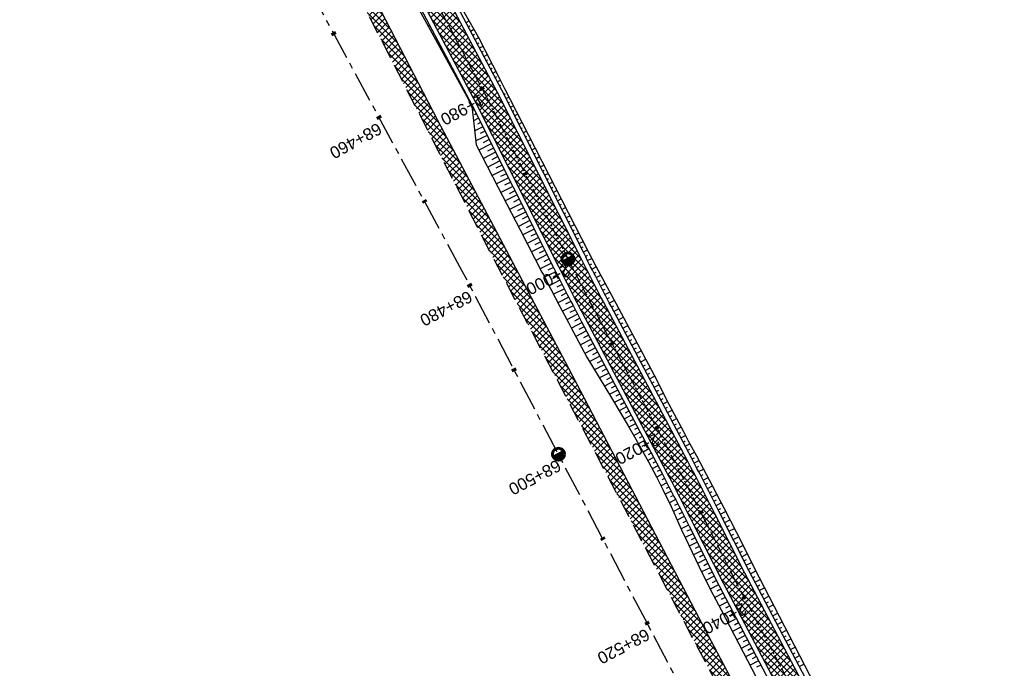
# Model space of a CAD drawing. Header units: metres. Extents: x 7529682 to 7533704, y 5721210 to 5727842.
# Tile 36 of 64: x 7530592 to 7530695, y 5725989 to 5726057. Entities that reach past the tile are written whole.
import ezdxf

# ---------------------------------------------------------------- set-up
doc = ezdxf.new("R2010")
doc.units = ezdxf.units.M
doc.linetypes.add('CENTER', pattern=[50.8, 31.75, -6.35, 6.35, -6.35])
doc.linetypes.add('HIDDEN', pattern=[9.525, 6.35, -3.175])
for name, color, linetype in [('C-DROGI-SYTUACJA-ETYKIETY', 7, 'Continuous'), ('D-hatch-pobocza', 131, 'Continuous'), ('D-pobocza', 7, 'Continuous'), ('D-skarpa', 7, 'Continuous'), ('D-skarpa-kreskowanie', 7, 'Continuous')]:
    doc.layers.add(name, color=color, linetype=linetype)
doc.layers.add('D-hatch-ciag-pieszo-rowerowy', color=7, linetype='Continuous', lineweight=13, true_color=0xff9f80)
for name, color, linetype, lineweight in [('D-krawędzie', 7, 'Continuous', 30), ('D-obrzeża', 7, 'Continuous', 30), ('D-oś', 10, 'CENTER', 30)]:
    doc.layers.add(name, color=color, linetype=linetype, lineweight=lineweight)
doc.layers.add('poprzeczki', color=7, linetype='Continuous', true_color=0x0000c7)
doc.styles.get("Standard").update_dxf_attribs({"font": 'arial.ttf'})
pattern_1 = [(45, (0, 0), (-0.33675960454, 0.33675960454), []), (135, (0, 0), (-0.33675960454, -0.33675960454), [])]

# ---------------------------------------------------------------- blocks, each defined once
blk = doc.blocks.new('kilometraz')
at = {"linetype": 'ByBlock', "lineweight": -2}
blk.add_hatch(color=0, dxfattribs=at).paths.add_polyline_path([(0, -0.28125, 0.41421356), (0.28125, 0, 0.41421356), (0, 0.28125)])
at = {"color": 0, "linetype": 'ByBlock', "lineweight": -2}
blk.add_line((0, 0.28125), (0, -0.28125), dxfattribs=at)
blk.add_circle((0, 0), 0.28125, dxfattribs=at)
blk = doc.blocks.new('AeccTickLine')
at = {"color": 0, "linetype": 'ByBlock', "lineweight": -2}
blk.add_line((0, 1), (0, -1), dxfattribs=at)

msp = doc.modelspace()

# ---------------------------------------------------------------- hatches: boundary and pattern name
at = {"layer": 'D-hatch-ciag-pieszo-rowerowy'}
h = msp.add_hatch(dxfattribs=at)
h.set_pattern_fill('ANSI37', color=256, scale=0.15, style=0)
h.set_pattern_definition(pattern_1)
edge = h.paths.add_edge_path()
edge.add_line((7530647.02, 5726033.88), (7530649.25, 5726035))
edge.add_line((7530649.25, 5726035), (7530642.16, 5726049.1))
edge.add_line((7530642.16, 5726049.1), (7530627.43, 5726076.94))
edge.add_line((7530627.43, 5726076.94), (7530607.07, 5726115.58))
edge.add_arc((7530518.59, 5726068.98), 100, 27.7754, 31.7149)
edge.add_line((7530603.66, 5726121.55), (7530600.46, 5726126.73))
edge.add_arc((7530603.01, 5726128.31), 3, 192.0244, 211.7149, ccw=False)
edge.add_line((7530600.08, 5726127.68), (7530597.51, 5726127.27))
edge.add_arc((7530601.92, 5726128.18), 4.5, 191.7521, 211.7149)
edge.add_line((7530598.09, 5726125.82), (7530601.49, 5726120.31))
edge.add_arc((7530516.42, 5726067.74), 100, 27.7754, 31.7149, ccw=False)
edge.add_line((7530604.9, 5726114.34), (7530625.21, 5726075.79))
edge.add_line((7530625.21, 5726075.79), (7530639.93, 5726047.96))
edge.add_line((7530639.93, 5726047.96), (7530647.02, 5726033.88))
h = msp.add_hatch(dxfattribs=at)
h.set_pattern_fill('ANSI37', color=256, scale=0.15, style=0)
h.set_pattern_definition(pattern_1)
h.paths.add_polyline_path([(7530664.91, 5726005.01, 0.00515), (7530662.07, 5726010.5), (7530653.61, 5726026.49, -0.00515), (7530650.77, 5726031.98), (7530649.25, 5726035), (7530648.14, 5726034.44), (7530649.66, 5726031.42, 0.00515), (7530652.49, 5726025.93), (7530660.96, 5726009.94, -0.00515), (7530663.79, 5726004.45), (7530666.94, 5725998.21), (7530691.54, 5725951.45), (7530692.66, 5725952.01), (7530668.05, 5725998.78)])
h.paths.add_polyline_path([(7530663.79, 5726004.45, 0.00515), (7530660.96, 5726009.94), (7530652.49, 5726025.93, -0.00515), (7530649.66, 5726031.42), (7530648.14, 5726034.44), (7530647.02, 5726033.88), (7530648.54, 5726030.86, 0.00515), (7530651.37, 5726025.37), (7530659.84, 5726009.38, -0.00515), (7530662.68, 5726003.89), (7530665.83, 5725997.63), (7530690.43, 5725950.89), (7530691.54, 5725951.45), (7530666.94, 5725998.21)])
at = {"layer": 'D-hatch-pobocza'}
h = msp.add_hatch(dxfattribs=at)
h.set_pattern_fill('ANSI37', color=256, scale=0.15, style=0)
h.set_pattern_definition(pattern_1)
h.paths.add_polyline_path([(7530720.98, 5725884.44), (7530708.37, 5725908.34), (7530695.8, 5725932.28), (7530687.36, 5725949.02), (7530675.51, 5725970.87), (7530663.29, 5725994.02), (7530649.63, 5726020.19), (7530635.9, 5726046.17), (7530600.69, 5726114.06), (7530599.74, 5726113.51), (7530641.56, 5726032.01), (7530660.96, 5725995.07), (7530689.13, 5725941.54), (7530707.34, 5725907.03), (7530725.26, 5725873.09), (7530743.97, 5725837.65), (7530770.53, 5725787.12), (7530787.86, 5725754.27), (7530809.81, 5725712.7), (7530812.03, 5725712.54), (7530798.84, 5725737.15), (7530787.35, 5725758.8), (7530776.05, 5725780.2), (7530760.43, 5725809.79), (7530749.22, 5725830.63), (7530733.52, 5725861.06)])

# ---------------------------------------------------------------- linework, layer by layer
at = {"layer": 'D-krawędzie', "linetype": 'HIDDEN', "ltscale": 0.3, "flags": 128}
msp.add_lwpolyline([(7530572.01, 5726166.06), (7530599.74, 5726113.52), (7530641.56, 5726032.01), (7530660.96, 5725995.07), (7530689.13, 5725941.54), (7530707.34, 5725907.03), (7530725.26, 5725873.09), (7530743.97, 5725837.65), (7530770.53, 5725787.12), (7530787.86, 5725754.27), (7530809.9, 5725712.54), (7530824.74, 5725684.39), (7530840.86, 5725653.69), (7530860.68, 5725616.15), (7530865.28, 5725607.39), (7530878.05, 5725583.08), (7530918.17, 5725507.18), (7530950.16, 5725446.31), (7530993.42, 5725364.26), (7531022.77, 5725308.72), (7531053.81, 5725249.87), (7531081.17, 5725197.87), (7531103.9, 5725154.54), (7531128.12, 5725108.45), (7531149.3, 5725068.25), (7531167.38, 5725033.77), (7531197.16, 5724976.99), (7531228.15, 5724918.03), (7531253.15, 5724870.49), (7531286.8, 5724806.65), (7531306.74, 5724768.66), (7531335.09, 5724714.65), (7531357.32, 5724672.44), (7531373.64, 5724641.45), (7531392.16, 5724606), (7531418.48, 5724555.85), (7531439.73, 5724515.58), (7531476.36, 5724446.19), (7531491.8, 5724416.76), (7531531.9, 5724339.93), (7531557.23, 5724291.66), (7531569.85, 5724267.58), (7531591.38, 5724226.55), (7531610, 5724191.1), (7531616.88, 5724178), (7531629.98, 5724153.03), (7531641.01, 5724132.02), (7531664.91, 5724087.62), (7531677.64, 5724064.79), (7531683.11, 5724054.99), (7531686.75, 5724048.18), (7531695.45, 5724031.7), (7531703.75, 5724015.92), (7531709.21, 5724005.51), (7531719.39, 5723986.15), (7531726.3, 5723973), (7531732.74, 5723960.74), (7531735.13, 5723956.19)], dxfattribs=at)
at = {"layer": 'D-obrzeża'}
for points in [[(7530816.72, 5725716.02), (7530808.34, 5725732.53, 0.004099), (7530806.08, 5725736.9), (7530794.94, 5725758), (7530777.71, 5725790.9), (7530751.05, 5725841.38), (7530732.33, 5725876.83), (7530714.41, 5725910.76), (7530696.21, 5725945.27), (7530668.05, 5725998.78), (7530664.91, 5726005.01, 0.00515), (7530662.07, 5726010.5), (7530653.61, 5726026.49, -0.00515), (7530650.77, 5726031.98), (7530642.16, 5726049.1), (7530627.43, 5726076.94), (7530607.07, 5726115.58, 0.017191), (7530603.66, 5726121.55), (7530600.46, 5726126.73, -0.223174), (7530600.17, 5726129.27), (7530602.62, 5726136.56), (7530601.53, 5726138.66)], [(7530597.42, 5726127.91, 0.123992), (7530598.09, 5726125.82), (7530601.49, 5726120.31, -0.017191), (7530604.9, 5726114.34), (7530625.21, 5726075.79), (7530639.93, 5726047.96), (7530648.54, 5726030.86, 0.00515), (7530651.37, 5726025.37), (7530659.84, 5726009.38, -0.00515), (7530662.68, 5726003.89), (7530665.83, 5725997.63), (7530693.99, 5725944.1), (7530712.2, 5725909.6), (7530730.12, 5725875.66), (7530748.84, 5725840.22), (7530775.5, 5725789.74), (7530792.73, 5725756.83), (7530803.87, 5725735.73, -0.004099), (7530806.13, 5725731.36), (7530819.01, 5725705.98)]]:
    msp.add_lwpolyline(points, format="xyb", dxfattribs=at)
at = {"layer": 'D-oś', "ltscale": 0.1}
msp.add_lwpolyline([(7530915.08, 5725505.55), (7530874.95, 5725581.45), (7530862.19, 5725605.76), (7530857.58, 5725614.52), (7530837.76, 5725652.06), (7530821.64, 5725682.76), (7530806.8, 5725710.91), (7530784.77, 5725752.63), (7530767.43, 5725785.49), (7530740.87, 5725836.02), (7530722.16, 5725871.46), (7530704.24, 5725905.4), (7530686.03, 5725939.91), (7530657.86, 5725993.44), (7530638.45, 5726030.39), (7530594.85, 5726110.89), (7530594.85, 5726110.89), (7530594.85, 5726110.89), (7530540.21, 5726214.45)], dxfattribs=at)
at = {"layer": 'D-oś', "ltscale": 0.03}
msp.add_lwpolyline([(7530599.1, 5726130, 0.223174), (7530599.58, 5726125.77), (7530602.58, 5726120.93, -0.017191), (7530605.99, 5726114.96), (7530626.32, 5726076.36), (7530641.04, 5726048.53), (7530649.66, 5726031.42, 0.00515), (7530652.49, 5726025.93), (7530660.96, 5726009.94, -0.00515), (7530663.79, 5726004.45), (7530663.79, 5726004.45), (7530666.94, 5725998.21), (7530695.1, 5725944.69), (7530713.31, 5725910.18), (7530731.23, 5725876.24), (7530749.94, 5725840.8)], format="xyb", dxfattribs=at)
at = {"layer": 'D-pobocza'}
for points in [[(7530817.07, 5725716.43), (7530808.79, 5725732.76, 0.004099), (7530806.53, 5725737.13), (7530795.38, 5725758.23), (7530778.16, 5725791.14), (7530751.49, 5725841.62), (7530732.77, 5725877.06), (7530714.85, 5725911), (7530696.65, 5725945.5), (7530668.49, 5725999.02), (7530665.36, 5726005.24, 0.00515), (7530662.52, 5726010.73), (7530654.05, 5726026.72, -0.00515), (7530651.22, 5726032.21), (7530642.6, 5726049.33), (7530627.87, 5726077.17), (7530607.52, 5726115.82, 0.017191), (7530604.09, 5726121.81), (7530600.89, 5726126.99, -0.095206), (7530600.55, 5726127.88)], [(7530602.01, 5726118.49, -0.012618), (7530604.46, 5726114.11), (7530624.76, 5726075.56), (7530639.48, 5726047.74), (7530648.09, 5726030.63, 0.00515), (7530650.93, 5726025.14), (7530659.4, 5726009.16, -0.00515), (7530662.23, 5726003.66), (7530665.39, 5725997.4), (7530693.55, 5725943.87), (7530711.76, 5725909.36), (7530729.68, 5725875.43), (7530748.39, 5725839.98), (7530775.06, 5725789.51), (7530792.29, 5725756.6), (7530803.43, 5725735.5, -0.004099), (7530805.69, 5725731.13), (7530814.62, 5725713.53)]]:
    msp.add_lwpolyline(points, format="xyb", dxfattribs=at)
msp.add_lwpolyline([(7530798.84, 5725737.15), (7530787.35, 5725758.8), (7530776.05, 5725780.2), (7530760.43, 5725809.79), (7530749.22, 5725830.63), (7530733.52, 5725861.06), (7530720.98, 5725884.44), (7530708.37, 5725908.34), (7530695.8, 5725932.28), (7530687.36, 5725949.02), (7530675.51, 5725970.87), (7530663.29, 5725994.02), (7530649.63, 5726020.19), (7530635.9, 5726046.17), (7530600.69, 5726114.06), (7530599.74, 5726113.51)], dxfattribs=at)
at = {"layer": 'D-skarpa', "linetype": 'Continuous'}
for points in [[(7530633.35, 5726058.87), (7530638.95, 5726048.67), (7530639.45, 5726047.69), (7530639.93, 5726043.6), (7530642.23, 5726039.16), (7530644.52, 5726034.72), (7530646.81, 5726030.27), (7530646.93, 5726030.05), (7530647.74, 5726028.48), (7530648.68, 5726026.69), (7530649.63, 5726024.91), (7530649.83, 5726024.52), (7530651.53, 5726021.38), (7530654.1, 5726017.09), (7530655.84, 5726014.18), (7530656.66, 5726012.78), (7530657.5, 5726011.28), (7530657.98, 5726010.4), (7530658.82, 5726008.81), (7530659.5, 5726007.51), (7530660.35, 5726005.72), (7530661.17, 5726003.91), (7530661.45, 5726003.27), (7530663.28, 5725999.38), (7530664.49, 5725996.98), (7530665.59, 5725994.89), (7530670.21, 5725986.02)], [(7530637.64, 5726059.29), (7530640.13, 5726054.95), (7530642.4, 5726050.49), (7530642.9, 5726049.51), (7530644.69, 5726046), (7530651.67, 5726032.43), (7530652.47, 5726030.9), (7530653.39, 5726029.14), (7530654.33, 5726027.39), (7530654.54, 5726027.01), (7530656.24, 5726023.88), (7530658.58, 5726019.46), (7530660.12, 5726016.45), (7530660.87, 5726015.01), (7530661.67, 5726013.49), (7530662.15, 5726012.61), (7530663, 5726011.02), (7530663.71, 5726009.71), (7530664.65, 5726007.93), (7530665.58, 5726006.15), (7530665.91, 5726005.52), (7530667.86, 5726001.69), (7530669.06, 5725999.27), (7530670.1, 5725997.26), (7530677, 5725983.95)]]:
    msp.add_lwpolyline(points, dxfattribs=at)
at = {"layer": 'D-skarpa-kreskowanie', "linetype": 'Continuous'}
for p, q in [((7530634.8, 5726056.58, 107.77), (7530634.73, 5726056.54, 107.71)), ((7530638.85, 5726056.42, 107.87), (7530639.18, 5726056.6, 107.62)), ((7530635.04, 5726056.14, 107.76), (7530634.89, 5726056.06, 107.65)), ((7530635.27, 5726055.69, 107.75), (7530635.2, 5726055.66, 107.7)), ((7530639.08, 5726055.98, 107.87), (7530639.26, 5726056.07, 107.73)), ((7530639.31, 5726055.54, 107.86), (7530639.68, 5726055.73, 107.58)), ((7530635.51, 5726055.25, 107.75), (7530635.38, 5726055.18, 107.65)), ((7530635.74, 5726054.81, 107.74), (7530635.68, 5726054.78, 107.7)), ((7530639.55, 5726055.1, 107.86), (7530639.74, 5726055.2, 107.71)), ((7530639.78, 5726054.65, 107.85), (7530640.18, 5726054.86, 107.55)), ((7530635.97, 5726054.37, 107.74), (7530635.86, 5726054.31, 107.65)), ((7530636.21, 5726053.93, 107.73), (7530636.15, 5726053.9, 107.69)), ((7530636.44, 5726053.48, 107.73), (7530636.34, 5726053.43, 107.65)), ((7530640.02, 5726054.21, 107.85), (7530640.21, 5726054.31, 107.7)), ((7530640.25, 5726053.77, 107.84), (7530640.63, 5726053.97, 107.55)), ((7530636.68, 5726053.04, 107.72), (7530636.63, 5726053.02, 107.69)), ((7530636.91, 5726052.6, 107.72), (7530636.82, 5726052.55, 107.65)), ((7530640.48, 5726053.33, 107.83), (7530640.67, 5726053.43, 107.69)), ((7530640.72, 5726052.89, 107.83), (7530641.09, 5726053.08, 107.55)), ((7530640.95, 5726052.44, 107.82), (7530641.13, 5726052.54, 107.69)), ((7530637.14, 5726052.16, 107.71), (7530637.1, 5726052.14, 107.68)), ((7530637.38, 5726051.72, 107.7), (7530637.3, 5726051.68, 107.65)), ((7530641.19, 5726052, 107.82), (7530641.54, 5726052.19, 107.55)), ((7530641.42, 5726051.56, 107.81), (7530641.59, 5726051.65, 107.68)), ((7530637.61, 5726051.27, 107.7), (7530637.58, 5726051.26, 107.67)), ((7530637.84, 5726050.83, 107.69), (7530637.78, 5726050.8, 107.65)), ((7530638.08, 5726050.39, 107.69), (7530638.05, 5726050.38, 107.67)), ((7530641.65, 5726051.12, 107.81), (7530641.99, 5726051.3, 107.55)), ((7530641.89, 5726050.68, 107.8), (7530642.05, 5726050.76, 107.68)), ((7530642.12, 5726050.23, 107.8), (7530642.45, 5726050.41, 107.55)), ((7530638.31, 5726049.95, 107.68), (7530638.26, 5726049.92, 107.65)), ((7530638.55, 5726049.51, 107.68), (7530638.53, 5726049.5, 107.66)), ((7530642.35, 5726049.79, 107.79), (7530642.51, 5726049.88, 107.67)), ((7530638.78, 5726049.06, 107.67), (7530638.75, 5726049.05, 107.65)), ((7530639.01, 5726048.62, 107.67), (7530639, 5726048.62, 107.65)), ((7530642.81, 5726048.9, 107.78), (7530642.97, 5726048.98, 107.66)), ((7530643.04, 5726048.46, 107.77), (7530643.35, 5726048.62, 107.54)), ((7530639.25, 5726048.18, 107.66), (7530639.21, 5726048.16, 107.63)), ((7530639.48, 5726047.74, 107.65), (7530639.46, 5726047.73, 107.64)), ((7530639.71, 5726047.29, 107.65), (7530639.51, 5726047.2, 107.5)), ((7530643.26, 5726048.01, 107.77), (7530643.42, 5726048.09, 107.65)), ((7530643.49, 5726047.56, 107.76), (7530643.81, 5726047.72, 107.52)), ((7530640.16, 5726046.4, 107.64), (7530639.64, 5726046.14, 107.25)), ((7530639.93, 5726046.85, 107.64), (7530639.75, 5726046.76, 107.51)), ((7530643.71, 5726047.12, 107.76), (7530643.87, 5726047.2, 107.64)), ((7530643.94, 5726046.67, 107.75), (7530644.26, 5726046.83, 107.51)), ((7530644.16, 5726046.22, 107.75), (7530644.33, 5726046.31, 107.62)), ((7530640.61, 5726045.51, 107.63), (7530639.76, 5726045.08, 107)), ((7530640.38, 5726045.95, 107.63), (7530640.04, 5726045.78, 107.38)), ((7530644.39, 5726045.78, 107.74), (7530644.71, 5726045.94, 107.5)), ((7530644.61, 5726045.33, 107.73), (7530644.78, 5726045.41, 107.61)), ((7530641.06, 5726044.61, 107.62), (7530639.89, 5726044.02, 106.74)), ((7530640.83, 5726045.06, 107.62), (7530640.33, 5726044.81, 107.24)), ((7530641.28, 5726044.17, 107.61), (7530640.63, 5726043.84, 107.12)), ((7530644.84, 5726044.88, 107.73), (7530645.17, 5726045.05, 107.48)), ((7530645.06, 5726044.44, 107.72), (7530645.23, 5726044.52, 107.6)), ((7530645.29, 5726043.99, 107.72), (7530645.63, 5726044.16, 107.46)), ((7530641.5, 5726043.72, 107.6), (7530640.21, 5726043.07, 106.64)), ((7530641.73, 5726043.27, 107.6), (7530641.09, 5726042.95, 107.12)), ((7530645.51, 5726043.54, 107.71), (7530645.69, 5726043.63, 107.58)), ((7530645.74, 5726043.1, 107.71), (7530646.09, 5726043.27, 107.44)), ((7530641.95, 5726042.83, 107.59), (7530640.67, 5726042.18, 106.63)), ((7530642.18, 5726042.38, 107.59), (7530641.54, 5726042.06, 107.11)), ((7530645.96, 5726042.65, 107.7), (7530646.14, 5726042.74, 107.57)), ((7530646.19, 5726042.2, 107.7), (7530646.55, 5726042.39, 107.43)), ((7530642.4, 5726041.93, 107.58), (7530641.13, 5726041.29, 106.63)), ((7530642.63, 5726041.49, 107.58), (7530641.99, 5726041.17, 107.1)), ((7530646.41, 5726041.76, 107.69), (7530646.59, 5726041.85, 107.55)), ((7530646.64, 5726041.31, 107.68), (7530647, 5726041.5, 107.41)), ((7530642.85, 5726041.04, 107.57), (7530641.59, 5726040.4, 106.63)), ((7530643.3, 5726040.15, 107.56), (7530642.05, 5726039.52, 106.62)), ((7530643.08, 5726040.59, 107.56), (7530642.45, 5726040.28, 107.09)), ((7530646.86, 5726040.86, 107.68), (7530647.05, 5726040.96, 107.54)), ((7530647.09, 5726040.42, 107.67), (7530647.46, 5726040.61, 107.39)), ((7530647.31, 5726039.97, 107.67), (7530647.5, 5726040.07, 107.53)), ((7530643.75, 5726039.25, 107.55), (7530642.51, 5726038.63, 106.62)), ((7530643.53, 5726039.7, 107.55), (7530642.9, 5726039.39, 107.09)), ((7530647.54, 5726039.53, 107.66), (7530647.92, 5726039.72, 107.38)), ((7530647.76, 5726039.08, 107.66), (7530647.95, 5726039.18, 107.51)), ((7530644.2, 5726038.36, 107.54), (7530642.97, 5726037.74, 106.61)), ((7530643.98, 5726038.81, 107.54), (7530643.36, 5726038.49, 107.08)), ((7530647.98, 5726038.63, 107.65), (7530648.38, 5726038.83, 107.36)), ((7530648.21, 5726038.19, 107.65), (7530648.41, 5726038.29, 107.5)), ((7530644.65, 5726037.47, 107.53), (7530643.42, 5726036.85, 106.61)), ((7530644.43, 5726037.91, 107.53), (7530643.81, 5726037.6, 107.07)), ((7530644.88, 5726037.02, 107.52), (7530644.26, 5726036.71, 107.06)), ((7530648.43, 5726037.74, 107.64), (7530648.83, 5726037.94, 107.34)), ((7530648.66, 5726037.29, 107.63), (7530648.86, 5726037.39, 107.48)), ((7530648.88, 5726036.85, 107.63), (7530649.29, 5726037.05, 107.32)), ((7530645.1, 5726036.57, 107.51), (7530643.88, 5726035.96, 106.6)), ((7530645.33, 5726036.13, 107.51), (7530644.72, 5726035.82, 107.06)), ((7530649.11, 5726036.4, 107.62), (7530649.32, 5726036.5, 107.47)), ((7530649.33, 5726035.95, 107.62), (7530649.75, 5726036.16, 107.31)), ((7530645.55, 5726035.68, 107.5), (7530644.34, 5726035.07, 106.6)), ((7530645.78, 5726035.23, 107.5), (7530645.17, 5726034.93, 107.05)), ((7530649.56, 5726035.51, 107.61), (7530649.77, 5726035.61, 107.45)), ((7530649.78, 5726035.06, 107.61), (7530650.21, 5726035.27, 107.29)), ((7530646, 5726034.79, 107.49), (7530644.8, 5726034.18, 106.59)), ((7530646.45, 5726033.89, 107.48), (7530645.26, 5726033.29, 106.59)), ((7530646.23, 5726034.34, 107.49), (7530645.63, 5726034.04, 107.04)), ((7530650.01, 5726034.61, 107.6), (7530650.22, 5726034.72, 107.44)), ((7530650.23, 5726034.17, 107.59), (7530650.67, 5726034.38, 107.27)), ((7530650.46, 5726033.72, 107.59), (7530650.68, 5726033.83, 107.43)), ((7530646.9, 5726033, 107.47), (7530645.71, 5726032.4, 106.58)), ((7530646.68, 5726033.45, 107.48), (7530646.08, 5726033.15, 107.03)), ((7530650.68, 5726033.27, 107.58), (7530651.12, 5726033.49, 107.25)), ((7530650.91, 5726032.83, 107.58), (7530651.13, 5726032.94, 107.41)), ((7530647.35, 5726032.11, 107.46), (7530646.17, 5726031.51, 106.58)), ((7530647.13, 5726032.56, 107.46), (7530646.53, 5726032.26, 107.02)), ((7530651.13, 5726032.38, 107.57), (7530651.58, 5726032.61, 107.24)), ((7530651.36, 5726031.93, 107.57), (7530651.58, 5726032.05, 107.4)), ((7530647.8, 5726031.22, 107.45), (7530646.63, 5726030.63, 106.57)), ((7530647.58, 5726031.66, 107.45), (7530646.99, 5726031.37, 107.01)), ((7530648.03, 5726030.77, 107.44), (7530647.44, 5726030.47, 107.01)), ((7530651.58, 5726031.49, 107.56), (7530652.04, 5726031.72, 107.22)), ((7530651.81, 5726031.04, 107.56), (7530652.04, 5726031.16, 107.38)), ((7530652.04, 5726030.6, 107.55), (7530652.5, 5726030.83, 107.2)), ((7530648.25, 5726030.32, 107.44), (7530647.09, 5726029.74, 106.57)), ((7530648.48, 5726029.88, 107.43), (7530647.9, 5726029.58, 107)), ((7530652.27, 5726030.15, 107.54), (7530652.5, 5726030.27, 107.37)), ((7530652.49, 5726029.71, 107.54), (7530652.97, 5726029.95, 107.19)), ((7530648.7, 5726029.43, 107.43), (7530647.55, 5726028.84, 106.56)), ((7530648.93, 5726028.98, 107.42), (7530648.36, 5726028.69, 106.99)), ((7530652.72, 5726029.26, 107.53), (7530652.96, 5726029.39, 107.36)), ((7530652.95, 5726028.82, 107.53), (7530653.43, 5726029.07, 107.17)), ((7530649.16, 5726028.54, 107.41), (7530648.01, 5726027.95, 106.56)), ((7530649.62, 5726027.65, 107.4), (7530648.48, 5726027.06, 106.55)), ((7530649.39, 5726028.1, 107.41), (7530648.82, 5726027.8, 106.98)), ((7530653.19, 5726028.38, 107.52), (7530653.43, 5726028.5, 107.34)), ((7530653.42, 5726027.93, 107.52), (7530653.9, 5726028.19, 107.15)), ((7530650.08, 5726026.76, 107.39), (7530648.95, 5726026.18, 106.55)), ((7530649.85, 5726027.21, 107.4), (7530649.28, 5726026.91, 106.97)), ((7530653.65, 5726027.49, 107.51), (7530653.89, 5726027.62, 107.33)), ((7530653.88, 5726027.05, 107.51), (7530654.38, 5726027.31, 107.13)), ((7530654.11, 5726026.6, 107.5), (7530654.36, 5726026.74, 107.31)), ((7530650.54, 5726025.88, 107.38), (7530649.42, 5726025.29, 106.54)), ((7530650.31, 5726026.32, 107.39), (7530649.75, 5726026.03, 106.96)), ((7530654.35, 5726026.16, 107.49), (7530654.85, 5726026.43, 107.11)), ((7530654.58, 5726025.72, 107.49), (7530654.84, 5726025.86, 107.3)), ((7530651.01, 5726024.99, 107.37), (7530649.9, 5726024.41, 106.53)), ((7530650.77, 5726025.44, 107.38), (7530650.22, 5726025.14, 106.96)), ((7530651.24, 5726024.55, 107.36), (7530650.69, 5726024.26, 106.95)), ((7530654.82, 5726025.28, 107.48), (7530655.33, 5726025.55, 107.1)), ((7530655.05, 5726024.84, 107.48), (7530655.31, 5726024.97, 107.28)), ((7530655.28, 5726024.39, 107.47), (7530655.81, 5726024.67, 107.08)), ((7530651.48, 5726024.11, 107.36), (7530650.37, 5726023.53, 106.53)), ((7530651.71, 5726023.67, 107.35), (7530651.16, 5726023.38, 106.94)), ((7530655.52, 5726023.95, 107.47), (7530655.78, 5726024.09, 107.27)), ((7530655.75, 5726023.51, 107.46), (7530656.28, 5726023.79, 107.06)), ((7530651.94, 5726023.23, 107.35), (7530650.85, 5726022.64, 106.52)), ((7530652.18, 5726022.78, 107.34), (7530651.63, 5726022.49, 106.93)), ((7530655.99, 5726023.07, 107.46), (7530656.25, 5726023.21, 107.26)), ((7530656.22, 5726022.63, 107.45), (7530656.75, 5726022.91, 107.05)), ((7530652.41, 5726022.34, 107.34), (7530651.32, 5726021.76, 106.51)), ((7530652.88, 5726021.46, 107.33), (7530651.82, 5726020.9, 106.52)), ((7530652.65, 5726021.9, 107.33), (7530652.1, 5726021.61, 106.92)), ((7530656.45, 5726022.19, 107.44), (7530656.72, 5726022.33, 107.24)), ((7530656.69, 5726021.74, 107.44), (7530657.22, 5726022.02, 107.04)), ((7530656.92, 5726021.3, 107.43), (7530657.19, 5726021.44, 107.23)), ((7530653.35, 5726020.57, 107.31), (7530652.33, 5726020.04, 106.55)), ((7530653.11, 5726021.02, 107.32), (7530652.59, 5726020.74, 106.93)), ((7530657.16, 5726020.86, 107.43), (7530657.69, 5726021.14, 107.03)), ((7530657.39, 5726020.42, 107.42), (7530657.66, 5726020.56, 107.22)), ((7530653.82, 5726019.69, 107.3), (7530652.85, 5726019.18, 106.57)), ((7530653.58, 5726020.13, 107.31), (7530653.09, 5726019.87, 106.93)), ((7530657.62, 5726019.98, 107.42), (7530658.15, 5726020.26, 107.02)), ((7530657.86, 5726019.53, 107.41), (7530658.12, 5726019.67, 107.21)), ((7530658.09, 5726019.09, 107.4), (7530658.62, 5726019.37, 107.01)), ((7530654.28, 5726018.81, 107.29), (7530653.36, 5726018.32, 106.6)), ((7530654.05, 5726019.25, 107.3), (7530653.58, 5726019, 106.94)), ((7530654.52, 5726018.37, 107.29), (7530654.07, 5726018.13, 106.95)), ((7530658.33, 5726018.65, 107.4), (7530658.59, 5726018.79, 107.2)), ((7530658.56, 5726018.21, 107.39), (7530659.08, 5726018.48, 107)), ((7530654.75, 5726017.92, 107.28), (7530653.87, 5726017.46, 106.62)), ((7530654.99, 5726017.48, 107.28), (7530654.56, 5726017.26, 106.95)), ((7530658.79, 5726017.77, 107.39), (7530659.05, 5726017.9, 107.2)), ((7530659.03, 5726017.33, 107.38), (7530659.53, 5726017.59, 107)), ((7530655.22, 5726017.04, 107.27), (7530654.39, 5726016.6, 106.64)), ((7530655.45, 5726016.6, 107.26), (7530655.05, 5726016.38, 106.96)), ((7530659.26, 5726016.88, 107.38), (7530659.51, 5726017.02, 107.19)), ((7530659.5, 5726016.44, 107.37), (7530659.99, 5726016.7, 107)), ((7530655.69, 5726016.16, 107.26), (7530654.9, 5726015.74, 106.67)), ((7530656.16, 5726015.27, 107.25), (7530655.42, 5726014.88, 106.69)), ((7530655.92, 5726015.71, 107.25), (7530655.54, 5726015.51, 106.97)), ((7530659.73, 5726016, 107.37), (7530659.98, 5726016.13, 107.18)), ((7530659.96, 5726015.56, 107.36), (7530660.45, 5726015.81, 107)), ((7530660.2, 5726015.12, 107.36), (7530660.44, 5726015.24, 107.18)), ((7530656.62, 5726014.39, 107.24), (7530655.93, 5726014.02, 106.72)), ((7530656.39, 5726014.83, 107.24), (7530656.03, 5726014.64, 106.97)), ((7530660.43, 5726014.67, 107.35), (7530660.91, 5726014.93, 106.99)), ((7530660.67, 5726014.23, 107.35), (7530660.91, 5726014.36, 107.17)), ((7530657.09, 5726013.5, 107.23), (7530656.44, 5726013.16, 106.73)), ((7530656.86, 5726013.95, 107.23), (7530656.52, 5726013.77, 106.98)), ((7530660.9, 5726013.79, 107.35), (7530661.38, 5726014.04, 106.99)), ((7530661.13, 5726013.35, 107.35), (7530661.37, 5726013.47, 107.17)), ((7530657.56, 5726012.62, 107.22), (7530656.93, 5726012.29, 106.75)), ((7530657.33, 5726013.06, 107.22), (7530657.01, 5726012.89, 106.98)), ((7530657.79, 5726012.18, 107.22), (7530657.49, 5726012.02, 106.99)), ((7530661.37, 5726012.91, 107.35), (7530661.85, 5726013.16, 106.99)), ((7530661.6, 5726012.46, 107.35), (7530661.84, 5726012.59, 107.17)), ((7530661.84, 5726012.02, 107.35), (7530662.32, 5726012.28, 106.99)), ((7530658.03, 5726011.74, 107.22), (7530657.42, 5726011.42, 106.76)), ((7530658.26, 5726011.3, 107.22), (7530657.96, 5726011.14, 106.99)), ((7530662.07, 5726011.58, 107.35), (7530662.32, 5726011.71, 107.17)), ((7530662.3, 5726011.14, 107.36), (7530662.8, 5726011.4, 106.98)), ((7530658.5, 5726010.85, 107.22), (7530657.9, 5726010.54, 106.77)), ((7530658.73, 5726010.41, 107.22), (7530658.43, 5726010.25, 107)), ((7530662.54, 5726010.7, 107.36), (7530662.79, 5726010.83, 107.17)), ((7530662.77, 5726010.25, 107.36), (7530663.27, 5726010.52, 106.98)), ((7530658.96, 5726009.97, 107.22), (7530658.37, 5726009.66, 106.78)), ((7530659.43, 5726009.09, 107.23), (7530658.84, 5726008.77, 106.78)), ((7530659.2, 5726009.53, 107.23), (7530658.9, 5726009.37, 107)), ((7530663, 5726009.81, 107.36), (7530663.26, 5726009.94, 107.17)), ((7530663.24, 5726009.37, 107.36), (7530663.75, 5726009.64, 106.98)), ((7530663.47, 5726008.93, 107.36), (7530663.72, 5726009.06, 107.17)), ((7530659.9, 5726008.2, 107.23), (7530659.3, 5726007.89, 106.78)), ((7530659.66, 5726008.64, 107.23), (7530659.37, 5726008.49, 107)), ((7530663.7, 5726008.48, 107.37), (7530664.22, 5726008.75, 106.98)), ((7530663.93, 5726008.04, 107.37), (7530664.19, 5726008.17, 107.17)), ((7530660.36, 5726007.31, 107.23), (7530659.74, 5726006.99, 106.77)), ((7530660.13, 5726007.76, 107.23), (7530659.83, 5726007.6, 107.01)), ((7530664.16, 5726007.59, 107.37), (7530664.68, 5726007.87, 106.97)), ((7530664.39, 5726007.15, 107.37), (7530664.65, 5726007.28, 107.17)), ((7530660.82, 5726006.43, 107.24), (7530660.17, 5726006.09, 106.75)), ((7530660.59, 5726006.87, 107.24), (7530660.27, 5726006.71, 107)), ((7530661.05, 5726005.98, 107.24), (7530660.72, 5726005.81, 106.99)), ((7530664.61, 5726006.7, 107.37), (7530665.15, 5726006.98, 106.97)), ((7530664.84, 5726006.26, 107.37), (7530665.11, 5726006.4, 107.17)), ((7530665.07, 5726005.81, 107.38), (7530665.61, 5726006.09, 106.97)), ((7530661.28, 5726005.54, 107.24), (7530660.59, 5726005.19, 106.73)), ((7530661.51, 5726005.09, 107.24), (7530661.15, 5726004.91, 106.98)), ((7530665.29, 5726005.37, 107.38), (7530665.57, 5726005.5, 107.17)), ((7530665.52, 5726004.92, 107.38), (7530666.07, 5726005.2, 106.97)), ((7530661.73, 5726004.65, 107.24), (7530661, 5726004.28, 106.7)), ((7530661.96, 5726004.2, 107.25), (7530661.58, 5726004.01, 106.97)), ((7530665.74, 5726004.47, 107.38), (7530666.02, 5726004.61, 107.17)), ((7530665.97, 5726004.03, 107.38), (7530666.52, 5726004.31, 106.97)), ((7530662.18, 5726003.76, 107.25), (7530661.41, 5726003.36, 106.67)), ((7530662.63, 5726002.86, 107.25), (7530661.83, 5726002.46, 106.65)), ((7530662.41, 5726003.31, 107.25), (7530662.01, 5726003.11, 106.95)), ((7530666.19, 5726003.58, 107.38), (7530666.47, 5726003.72, 107.18)), ((7530666.42, 5726003.13, 107.39), (7530666.98, 5726003.42, 106.97)), ((7530663.08, 5726001.97, 107.25), (7530662.26, 5726001.55, 106.64)), ((7530662.86, 5726002.42, 107.25), (7530662.45, 5726002.21, 106.95)), ((7530666.64, 5726002.69, 107.39), (7530666.92, 5726002.83, 107.18)), ((7530666.87, 5726002.24, 107.39), (7530667.43, 5726002.52, 106.97)), ((7530667.09, 5726001.79, 107.39), (7530667.37, 5726001.94, 107.18)), ((7530663.53, 5726001.08, 107.26), (7530662.69, 5726000.65, 106.62)), ((7530663.31, 5726001.52, 107.26), (7530662.89, 5726001.31, 106.94)), ((7530667.32, 5726001.35, 107.39), (7530667.88, 5726001.63, 106.97)), ((7530667.54, 5726000.9, 107.39), (7530667.82, 5726001.04, 107.18)), ((7530663.98, 5726000.18, 107.26), (7530663.11, 5725999.74, 106.61)), ((7530663.76, 5726000.63, 107.26), (7530663.33, 5726000.41, 106.94)), ((7530667.77, 5726000.45, 107.4), (7530668.33, 5726000.74, 106.98)), ((7530667.99, 5726000.01, 107.4), (7530668.27, 5726000.15, 107.19)), ((7530668.22, 5725999.56, 107.4), (7530668.77, 5725999.84, 106.98)), ((7530664.43, 5725999.29, 107.26), (7530663.55, 5725998.85, 106.61)), ((7530664.21, 5725999.74, 107.26), (7530663.77, 5725999.51, 106.93)), ((7530664.66, 5725998.84, 107.27), (7530664.22, 5725998.62, 106.94)), ((7530668.44, 5725999.11, 107.4), (7530668.72, 5725999.25, 107.19)), ((7530668.67, 5725998.67, 107.4), (7530669.22, 5725998.96, 106.99)), ((7530664.88, 5725998.4, 107.27), (7530664, 5725997.95, 106.61)), ((7530665.11, 5725997.95, 107.27), (7530664.67, 5725997.73, 106.94)), ((7530668.9, 5725998.23, 107.4), (7530669.18, 5725998.37, 107.2)), ((7530669.14, 5725997.79, 107.41), (7530669.68, 5725998.07, 107)), ((7530665.33, 5725997.5, 107.27), (7530664.45, 5725997.06, 106.61)), ((7530665.56, 5725997.06, 107.27), (7530665.13, 5725996.83, 106.94)), ((7530669.37, 5725997.34, 107.41), (7530669.64, 5725997.49, 107.2)), ((7530669.6, 5725996.9, 107.41), (7530670.14, 5725997.18, 107)), ((7530665.8, 5725996.62, 107.27), (7530664.92, 5725996.16, 106.62)), ((7530666.26, 5725995.73, 107.28), (7530665.39, 5725995.27, 106.62)), ((7530666.03, 5725996.17, 107.28), (7530665.59, 5725995.95, 106.95)), ((7530669.84, 5725996.46, 107.41), (7530670.1, 5725996.6, 107.21)), ((7530670.07, 5725996.02, 107.41), (7530670.6, 5725996.3, 107.01)), ((7530670.3, 5725995.57, 107.41), (7530670.57, 5725995.71, 107.22)), ((7530666.73, 5725994.85, 107.28), (7530665.85, 5725994.39, 106.62)), ((7530666.5, 5725995.29, 107.28), (7530666.06, 5725995.06, 106.95)), ((7530670.53, 5725995.13, 107.42), (7530671.06, 5725995.41, 107.02)), ((7530670.77, 5725994.69, 107.42), (7530671.03, 5725994.83, 107.22)), ((7530667.19, 5725993.96, 107.28), (7530666.31, 5725993.5, 106.62)), ((7530666.96, 5725994.4, 107.28), (7530666.52, 5725994.17, 106.95)), ((7530671, 5725994.25, 107.42), (7530671.52, 5725994.52, 107.03)), ((7530671.23, 5725993.8, 107.42), (7530671.49, 5725993.94, 107.23)), ((7530671.47, 5725993.36, 107.42), (7530671.98, 5725993.63, 107.04)), ((7530667.66, 5725993.08, 107.29), (7530666.78, 5725992.61, 106.62)), ((7530667.43, 5725993.52, 107.29), (7530666.99, 5725993.29, 106.95)), ((7530667.89, 5725992.63, 107.29), (7530667.45, 5725992.4, 106.96)), ((7530671.7, 5725992.92, 107.42), (7530671.95, 5725993.05, 107.23)), ((7530671.93, 5725992.48, 107.43), (7530672.44, 5725992.74, 107.04)), ((7530668.13, 5725992.19, 107.29), (7530667.24, 5725991.73, 106.62)), ((7530668.36, 5725991.75, 107.29), (7530667.91, 5725991.52, 106.96)), ((7530672.16, 5725992.03, 107.43), (7530672.42, 5725992.17, 107.24)), ((7530672.4, 5725991.59, 107.43), (7530672.9, 5725991.86, 107.05)), ((7530668.59, 5725991.31, 107.29), (7530667.7, 5725990.84, 106.62)), ((7530668.82, 5725990.87, 107.3), (7530668.38, 5725990.63, 106.96)), ((7530672.63, 5725991.15, 107.43), (7530672.88, 5725991.28, 107.24)), ((7530672.86, 5725990.71, 107.43), (7530673.36, 5725990.97, 107.06)), ((7530669.06, 5725990.42, 107.3), (7530668.16, 5725989.95, 106.62)), ((7530669.52, 5725989.54, 107.3), (7530668.63, 5725989.07, 106.63)), ((7530669.29, 5725989.98, 107.3), (7530668.84, 5725989.74, 106.96)), ((7530673.1, 5725990.26, 107.43), (7530673.34, 5725990.39, 107.25)), ((7530673.33, 5725989.82, 107.44), (7530673.82, 5725990.08, 107.07)), ((7530673.56, 5725989.38, 107.44), (7530673.81, 5725989.51, 107.25)), ((7530669.75, 5725989.1, 107.3), (7530669.31, 5725988.86, 106.96)), ((7530673.79, 5725988.94, 107.44), (7530674.28, 5725989.19, 107.07))]:
    msp.add_line(p, q, dxfattribs=at)

# ---------------------------------------------------------------- block references
at = {"layer": 'C-DROGI-SYTUACJA-ETYKIETY', "color": 7, "linetype": 'Continuous', "lineweight": 60, "xscale": 0.25, "yscale": 0.25, "zscale": 0.25}
for p, rotation in [((7530624.97, 5726055.28), 298.4427514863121), ((7530629.73, 5726046.49), 298.4427514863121), ((7530634.5, 5726037.69), 298.4427514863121), ((7530639.24, 5726028.89), 297.7156069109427), ((7530643.89, 5726020.04), 297.7156069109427), ((7530653.19, 5726002.33), 297.7156069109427), ((7530657.84, 5725993.48), 297.7156069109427)]:
    msp.add_blockref('AeccTickLine', p, dxfattribs=dict(at, rotation=rotation))
at = {"layer": 'C-DROGI-SYTUACJA-ETYKIETY', "color": 10, "linetype": 'Continuous', "lineweight": 60, "xscale": 2.249999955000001, "yscale": 2.249999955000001, "zscale": 2.249999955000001, "rotation": 297.7156069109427}
msp.add_blockref('kilometraz', (7530648.54, 5726011.19), dxfattribs=at)
at = {"layer": 'poprzeczki', "color": 7, "linetype": 'Continuous', "lineweight": 60, "xscale": 0.25, "yscale": 0.25, "zscale": 0.25}
for p, rotation in [((7530640.53, 5726049.5), 297.8823348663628), ((7530645.05, 5726040.58), 296.7234889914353), ((7530654.16, 5726022.78), 297.9036792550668), ((7530658.84, 5726013.94), 297.9036792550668), ((7530663.48, 5726005.08), 296.857851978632), ((7530668.01, 5725996.17), 297.7532773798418)]:
    msp.add_blockref('AeccTickLine', p, dxfattribs=dict(at, rotation=rotation))
at = {"layer": 'poprzeczki', "color": 10, "linetype": 'Continuous', "lineweight": 60, "xscale": 2.249999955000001, "yscale": 2.249999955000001, "zscale": 2.249999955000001, "rotation": 296.7234889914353}
msp.add_blockref('kilometraz', (7530649.54, 5726031.65), dxfattribs=at)

# ---------------------------------------------------------------- texts
at = {"layer": 'C-DROGI-SYTUACJA-ETYKIETY', "color": 7}
for s, rotation, p in [('1+980', 207.8823, (7530640.37, 5726048.99)), ('68+460', 208.4428, (7530629.58, 5726045.98)), ('2+000', 206.7235, (7530649.38, 5726031.14)), ('68+480', 207.7156, (7530639.08, 5726028.38)), ('2+020', 207.9037, (7530658.69, 5726013.43)), ('68+500', 207.7156, (7530648.38, 5726010.68)), ('2+040', 207.7533, (7530667.85, 5725995.66)), ('68+520', 207.7156, (7530657.68, 5725992.97))]:
    msp.add_text(s, height=1.25, rotation=rotation, dxfattribs=at).set_placement(p)

doc.saveas('drawing.dxf')
